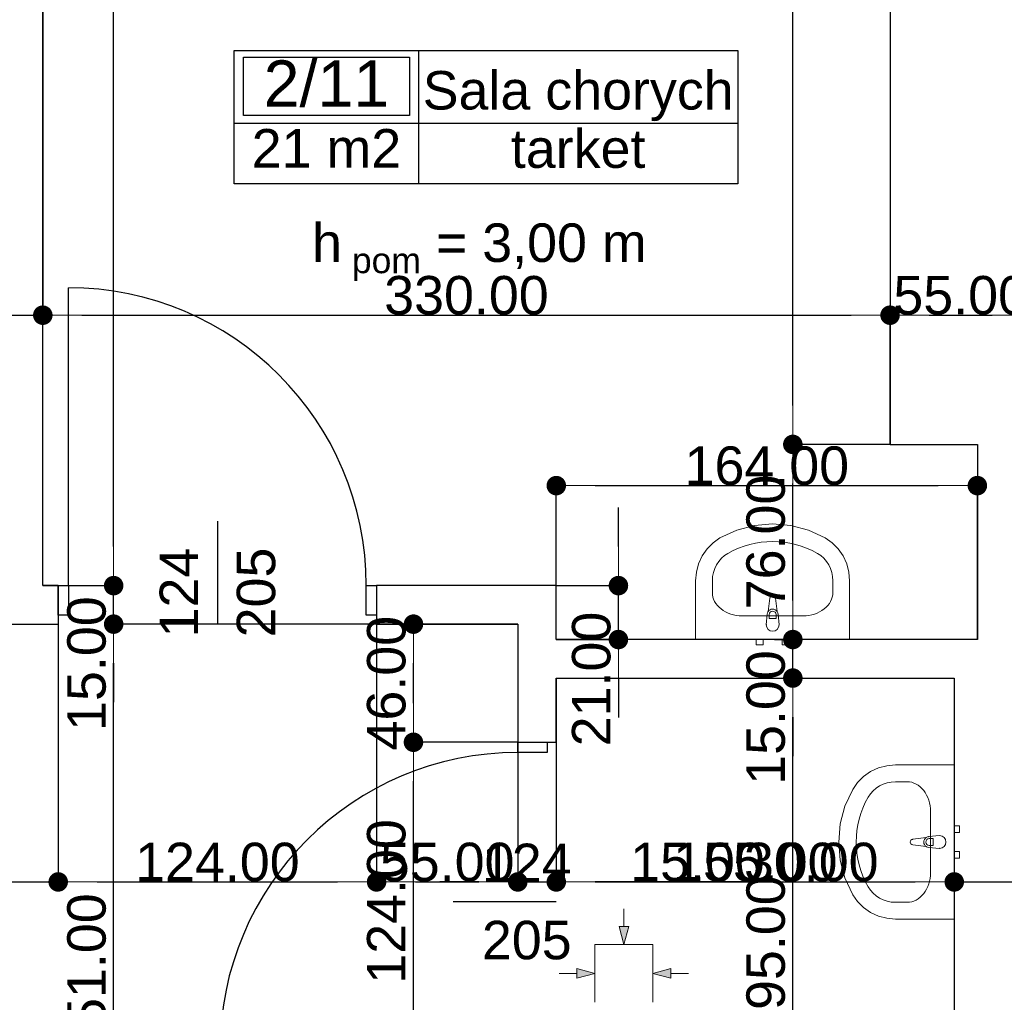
# Model space of a CAD drawing. Header units: millimetres. Extents: x -175445 to -20415, y -559200 to 231527.
# Tile 248 of 256: x -142331 to -138496, y -20881 to -17054. Entities that reach past the tile are written whole.
import ezdxf
from ezdxf.enums import TextEntityAlignment as Align

# ---------------------------------------------------------------- set-up
doc = ezdxf.new("R2010")
doc.units = ezdxf.units.MM
doc.header["$MEASUREMENT"] = 0
for name, color, linetype in [('Drzwi', 7, 'Continuous'), ('Linia', 7, 'Continuous'), ('Obiekt', 7, 'Continuous'), ('Strefa', 7, 'Continuous'), ('Słup', 7, 'Continuous'), ('Tekst', 7, 'Continuous'), ('Wymiary', 63, 'Continuous'), ('Ściana', 7, 'Continuous')]:
    doc.layers.add(name, color=color, linetype=linetype)
doc.styles.add('Arial', font='txt')
doc.styles.add('Times new roman', font='txt')
doc.dimstyles.new('GENERATED_STYLE__1', dxfattribs={"dimtxt": 150, "dimasz": 152, "dimexe": 0.18, "dimexo": 0, "dimgap": 0.09, "dimtad": 1, "dimtih": 1, "dimtoh": 1, "dimlfac": 0.1, "dimzin": 0, "dimdsep": 46, "dimtxsty": 'Arial', "dimblk": 'ARROWHEAD_11', "dimblk1": 'ARROWHEAD_11', "dimblk2": 'ARROWHEAD_11', "dimcen": 0.09, "dimclrd": 114, "dimclre": 114, "dimclrt": 114, "dimazin": 0, "dimtfac": 1, "dimtdec": 4, "dimtmove": 0, "dimatfit": 3, "dimfxl": 1, "dimtolj": 1, "dimtzin": 0, "dimarcsym": 0})
doc.dimstyles.new('GENERATED_STYLE__3', dxfattribs={"dimtxt": 150, "dimasz": 152, "dimexe": 0.18, "dimexo": 0, "dimgap": 0.09, "dimtad": 1, "dimlfac": 0.1, "dimzin": 0, "dimdsep": 46, "dimtxsty": 'Arial', "dimblk": 'ARROWHEAD_11', "dimblk1": 'ARROWHEAD_11', "dimblk2": 'ARROWHEAD_11', "dimcen": 0.09, "dimclrd": 114, "dimclre": 114, "dimclrt": 114, "dimazin": 0, "dimtfac": 1, "dimtdec": 4, "dimtmove": 2, "dimatfit": 3, "dimfxl": 1, "dimtolj": 1, "dimtzin": 0, "dimarcsym": 0})

# ---------------------------------------------------------------- blocks, each defined once
blk = doc.blocks.new('Sala chorych_2_11_14', base_point=(-135084.1, 39600))
at = {"layer": 'Strefa'}
for p, q in [((-135802.3, 39882.8), (-133841.4, 39882.8)), ((-135802.3, 39364.2), (-135802.3, 39882.8)), ((-135766.4, 39856.9), (-135120, 39856.9)), ((-135766.4, 39630.6), (-135766.4, 39856.9)), ((-135120, 39856.9), (-135120, 39630.6)), ((-135084.1, 39882.8), (-135084.1, 39364.2)), ((-133841.4, 39882.8), (-133841.4, 39364.2)), ((-135120, 39630.6), (-135766.4, 39630.6)), ((-135802.3, 39600), (-133841.4, 39600)), ((-133841.4, 39364.2), (-135802.3, 39364.2))]:
    blk.add_line(p, q, dxfattribs=at)
at = {"layer": 'Strefa', "style": 'Arial'}
for tag, height, p in [('ROOM_NUMBER', 180, (-135443.2, 39754.9)), ('ROOM_NAME', 150, (-134462.8, 39728.4)), ('ROOM_CALC_AREA', 150, (-135443.2, 39502.5)), ('floor_f', 150, (-134462.8, 39501.3))]:
    blk.add_attdef(tag, text='', height=height, dxfattribs=at).set_placement(p, align=Align.MIDDLE_CENTER)
blk = doc.blocks.new('ARROWHEAD_11')
at = {"color": 0, "linetype": 'Continuous', "lineweight": 0}
blk.add_line((0, 0), (-1, 0), dxfattribs=at)
at = {"color": 0, "linetype": 'Continuous', "lineweight": 0, "const_width": 0.25, "flags": 128}
blk.add_lwpolyline([(-0.125, 0, 1), (0.125, 0, 1)], format="xyb", close=True, dxfattribs=at)
blk = doc.blocks.new('*D2382')
at = {"layer": 'Defpoints', "color": 0}
for p in [(-142420.7, -16250.8), (-142240.7, -16250.8), (-142240.7, -18204.9)]:
    blk.add_point(p, dxfattribs=at)
at = {"layer": 'Wymiary', "color": 114, "lineweight": -2}
for p, q in [((-142420.7, -16250.8), (-142420.7, -18205.1)), ((-142240.7, -16250.8), (-142240.7, -18205.1)), ((-143216.4, -18204.9), (-142724.7, -18204.9)), ((-142724.7, -18204.9), (-142572.7, -18204.9)), ((-142420.7, -18204.9), (-142240.7, -18204.9)), ((-142088.7, -18204.9), (-141936.7, -18204.9))]:
    blk.add_line(p, q, dxfattribs=at)
at = {"layer": 'Wymiary', "color": 114, "lineweight": -2, "xscale": 152, "yscale": 152, "zscale": 152}
blk.add_blockref('ARROWHEAD_11', (-142420.7, -18204.9), dxfattribs=at)
at = {"layer": 'Wymiary', "color": 114, "lineweight": -2, "xscale": 152, "yscale": 152, "zscale": 152, "rotation": 180}
blk.add_blockref('ARROWHEAD_11', (-142240.7, -18204.9), dxfattribs=at)
at = {"layer": 'Wymiary', "color": 114, "lineweight": 13, "insert": (-142970.6, -18128.2), "char_height": 150, "attachment_point": 5, "style": 'Arial'}
blk.add_mtext('\\A1;18.00', dxfattribs=at)
blk = doc.blocks.new('*D2383')
at = {"layer": 'Defpoints', "color": 0}
for p in [(-142240.7, -16250.8), (-138940.7, -18204.9), (-138940.7, -18708.1)]:
    blk.add_point(p, dxfattribs=at)
at = {"layer": 'Wymiary', "color": 114, "lineweight": -2}
for p, q in [((-142240.7, -16250.8), (-142240.7, -18205.1)), ((-142088.7, -18204.9), (-139092.7, -18204.9)), ((-138940.7, -18708.1), (-138940.7, -18204.7))]:
    blk.add_line(p, q, dxfattribs=at)
at = {"layer": 'Wymiary', "color": 114, "lineweight": -2, "xscale": 152, "yscale": 152, "zscale": 152, "rotation": 180}
blk.add_blockref('ARROWHEAD_11', (-142240.7, -18204.9), dxfattribs=at)
at = {"layer": 'Wymiary', "color": 114, "lineweight": -2, "xscale": 152, "yscale": 152, "zscale": 152}
blk.add_blockref('ARROWHEAD_11', (-138940.7, -18204.9), dxfattribs=at)
at = {"layer": 'Wymiary', "color": 114, "lineweight": 13, "insert": (-140590.7, -18128.2), "char_height": 150, "attachment_point": 5, "style": 'Arial'}
blk.add_mtext('\\A1;330.00', dxfattribs=at)
blk = doc.blocks.new('*D2384')
at = {"layer": 'Defpoints', "color": 0}
for p in [(-138390.7, -16261.9), (-138390.7, -18204.9), (-138940.7, -18708.1)]:
    blk.add_point(p, dxfattribs=at)
at = {"layer": 'Wymiary', "color": 114, "lineweight": -2}
for p, q in [((-138390.7, -16261.9), (-138390.7, -18205.1)), ((-138940.7, -18708.1), (-138940.7, -18204.7)), ((-138788.7, -18204.9), (-138542.7, -18204.9))]:
    blk.add_line(p, q, dxfattribs=at)
at = {"layer": 'Wymiary', "color": 114, "lineweight": -2, "xscale": 152, "yscale": 152, "zscale": 152, "rotation": 180}
blk.add_blockref('ARROWHEAD_11', (-138940.7, -18204.9), dxfattribs=at)
at = {"layer": 'Wymiary', "color": 114, "lineweight": -2, "xscale": 152, "yscale": 152, "zscale": 152}
blk.add_blockref('ARROWHEAD_11', (-138390.7, -18204.9), dxfattribs=at)
at = {"layer": 'Wymiary', "color": 114, "lineweight": 13, "insert": (-138665.7, -18128.2), "char_height": 150, "attachment_point": 5, "style": 'Arial'}
blk.add_mtext('\\A1;55.00', dxfattribs=at)
blk = doc.blocks.new('*D2636')
at = {"layer": 'Defpoints', "color": 0}
for p in [(-140797, -19868.1), (-140390.7, -19868.1), (-140390.7, -21108.1)]:
    blk.add_point(p, dxfattribs=at)
at = {"layer": 'Wymiary', "color": 114, "lineweight": -2}
for p, q in [((-140390.7, -19868.1), (-140797.1, -19868.1)), ((-140797, -20956.1), (-140797, -20020.1)), ((-140390.7, -21108.1), (-140797.1, -21108.1))]:
    blk.add_line(p, q, dxfattribs=at)
at = {"layer": 'Wymiary', "color": 114, "lineweight": -2, "xscale": 152, "yscale": 152, "zscale": 152}
for p, rotation in [((-140797, -19868.1), 90), ((-140797, -21108.1), 270)]:
    blk.add_blockref('ARROWHEAD_11', p, dxfattribs=dict(at, rotation=rotation))
at = {"layer": 'Wymiary', "color": 114, "lineweight": 13, "insert": (-140902, -20488.1), "char_height": 150, "attachment_point": 5, "rotation": 90, "style": 'Arial'}
blk.add_mtext('\\A1;124.00', dxfattribs=at)
blk = doc.blocks.new('*D2637')
at = {"layer": 'Defpoints', "color": 0}
for p in [(-140797, -19408.1), (-140390.7, -19408.1), (-140390.7, -19868.1)]:
    blk.add_point(p, dxfattribs=at)
at = {"layer": 'Wymiary', "color": 114, "lineweight": -2}
for p, q in [((-140390.7, -19408.1), (-140797.1, -19408.1)), ((-140797, -19716.1), (-140797, -19560.1)), ((-140390.7, -19868.1), (-140797.1, -19868.1))]:
    blk.add_line(p, q, dxfattribs=at)
at = {"layer": 'Wymiary', "color": 114, "lineweight": -2, "xscale": 152, "yscale": 152, "zscale": 152}
for p, rotation in [((-140797, -19408.1), 90), ((-140797, -19868.1), 270)]:
    blk.add_blockref('ARROWHEAD_11', p, dxfattribs=dict(at, rotation=rotation))
at = {"layer": 'Wymiary', "color": 114, "lineweight": 13, "insert": (-140902, -19638.1), "char_height": 150, "attachment_point": 5, "rotation": 90, "style": 'Arial'}
blk.add_mtext('\\A1;46.00', dxfattribs=at)
blk = doc.blocks.new('*D2644')
at = {"layer": 'Defpoints', "color": 0}
for p in [(-139390.7, -19618.1), (-139319.4, -19618.1), (-139390.7, -21568.1)]:
    blk.add_point(p, dxfattribs=at)
at = {"layer": 'Wymiary', "color": 114, "lineweight": -2}
for p, q in [((-139390.7, -19618.1), (-139319.2, -19618.1)), ((-139319.4, -21416.1), (-139319.4, -19770.1)), ((-139390.7, -21568.1), (-139319.2, -21568.1))]:
    blk.add_line(p, q, dxfattribs=at)
at = {"layer": 'Wymiary', "color": 114, "lineweight": -2, "xscale": 152, "yscale": 152, "zscale": 152}
for p, rotation in [((-139319.4, -19618.1), 90), ((-139319.4, -21568.1), 270)]:
    blk.add_blockref('ARROWHEAD_11', p, dxfattribs=dict(at, rotation=rotation))
at = {"layer": 'Wymiary', "color": 114, "lineweight": 13, "insert": (-139424.4, -20706.9), "char_height": 150, "attachment_point": 5, "rotation": 90, "style": 'Arial'}
blk.add_mtext('\\A1;195.00', dxfattribs=at)
blk = doc.blocks.new('*D2645')
at = {"layer": 'Defpoints', "color": 0}
for p in [(-139390.7, -19468.1), (-139319.4, -19468.1), (-139390.7, -19618.1)]:
    blk.add_point(p, dxfattribs=at)
at = {"layer": 'Wymiary', "color": 114, "lineweight": -2}
for p, q in [((-139319.4, -19316.1), (-139319.4, -19164.1)), ((-139390.7, -19468.1), (-139319.2, -19468.1)), ((-139319.4, -19618.1), (-139319.4, -19468.1)), ((-139390.7, -19618.1), (-139319.2, -19618.1)), ((-139319.4, -19770.1), (-139319.4, -19922.1))]:
    blk.add_line(p, q, dxfattribs=at)
at = {"layer": 'Wymiary', "color": 114, "lineweight": -2, "xscale": 152, "yscale": 152, "zscale": 152}
for p, rotation in [((-139319.4, -19468.1), 270), ((-139319.4, -19618.1), 90)]:
    blk.add_blockref('ARROWHEAD_11', p, dxfattribs=dict(at, rotation=rotation))
at = {"layer": 'Wymiary', "color": 114, "lineweight": 13, "insert": (-139424.4, -19771.9), "char_height": 150, "attachment_point": 5, "rotation": 90, "style": 'Arial'}
blk.add_mtext('\\A1;15.00', dxfattribs=at)
blk = doc.blocks.new('*D2646')
at = {"layer": 'Defpoints', "color": 0}
for p in [(-139319.4, -18708.1), (-138940.7, -18708.1), (-139390.7, -19468.1)]:
    blk.add_point(p, dxfattribs=at)
at = {"layer": 'Wymiary', "color": 114, "lineweight": -2}
for p, q in [((-138940.7, -18708.1), (-139319.6, -18708.1)), ((-139319.4, -19316.1), (-139319.4, -18860.1)), ((-139390.7, -19468.1), (-139319.2, -19468.1))]:
    blk.add_line(p, q, dxfattribs=at)
at = {"layer": 'Wymiary', "color": 114, "lineweight": -2, "xscale": 152, "yscale": 152, "zscale": 152}
for p, rotation in [((-139319.4, -18708.1), 90), ((-139319.4, -19468.1), 270)]:
    blk.add_blockref('ARROWHEAD_11', p, dxfattribs=dict(at, rotation=rotation))
at = {"layer": 'Wymiary', "color": 114, "lineweight": 13, "insert": (-139424.4, -19088.1), "char_height": 150, "attachment_point": 5, "rotation": 90, "style": 'Arial'}
blk.add_mtext('\\A1;76.00', dxfattribs=at)
blk = doc.blocks.new('*D2647')
at = {"layer": 'Defpoints', "color": 0}
for p in [(-139319.4, -13008.1), (-138940.7, -13008.1), (-138940.7, -18708.1)]:
    blk.add_point(p, dxfattribs=at)
at = {"layer": 'Wymiary', "color": 114, "lineweight": -2}
for p, q in [((-138940.7, -13008.1), (-139319.6, -13008.1)), ((-139319.4, -18556.1), (-139319.4, -13160.1)), ((-138940.7, -18708.1), (-139319.6, -18708.1))]:
    blk.add_line(p, q, dxfattribs=at)
at = {"layer": 'Wymiary', "color": 114, "lineweight": -2, "xscale": 152, "yscale": 152, "zscale": 152}
for p, rotation in [((-139319.4, -13008.1), 90), ((-139319.4, -18708.1), 270)]:
    blk.add_blockref('ARROWHEAD_11', p, dxfattribs=dict(at, rotation=rotation))
at = {"layer": 'Wymiary', "color": 114, "lineweight": 13, "insert": (-139424.4, -15858.1), "char_height": 150, "attachment_point": 5, "rotation": 90, "style": 'Arial'}
blk.add_mtext('\\A1;570.00', dxfattribs=at)
blk = doc.blocks.new('*D2703')
at = {"layer": 'Defpoints', "color": 0}
for p in [(-141964.7, -19408.1), (-140390.7, -19408.1), (-143860.7, -21918.1)]:
    blk.add_point(p, dxfattribs=at)
at = {"layer": 'Wymiary', "color": 114, "lineweight": -2}
for p, q in [((-140390.7, -19408.1), (-141964.8, -19408.1)), ((-141964.7, -21766.1), (-141964.7, -19560.1)), ((-143860.7, -21918.1), (-141964.5, -21918.1))]:
    blk.add_line(p, q, dxfattribs=at)
at = {"layer": 'Wymiary', "color": 114, "lineweight": -2, "xscale": 152, "yscale": 152, "zscale": 152}
for p, rotation in [((-141964.7, -19408.1), 90), ((-141964.7, -21918.1), 270)]:
    blk.add_blockref('ARROWHEAD_11', p, dxfattribs=dict(at, rotation=rotation))
at = {"layer": 'Wymiary', "color": 114, "lineweight": 13, "insert": (-142069.7, -20776.9), "char_height": 150, "attachment_point": 5, "rotation": 90, "style": 'Arial'}
blk.add_mtext('\\A1;251.00', dxfattribs=at)
blk = doc.blocks.new('*D2704')
at = {"layer": 'Defpoints', "color": 0}
for p in [(-142240.7, -19258.1), (-141964.7, -19258.1), (-140390.7, -19408.1)]:
    blk.add_point(p, dxfattribs=at)
at = {"layer": 'Wymiary', "color": 114, "lineweight": -2}
for p, q in [((-141964.7, -19106.1), (-141964.7, -18954.1)), ((-142240.7, -19258.1), (-141964.5, -19258.1)), ((-141964.7, -19408.1), (-141964.7, -19258.1)), ((-140390.7, -19408.1), (-141964.8, -19408.1)), ((-141964.7, -19560.1), (-141964.7, -19712.1))]:
    blk.add_line(p, q, dxfattribs=at)
at = {"layer": 'Wymiary', "color": 114, "lineweight": -2, "xscale": 152, "yscale": 152, "zscale": 152}
for p, rotation in [((-141964.7, -19258.1), 270), ((-141964.7, -19408.1), 90)]:
    blk.add_blockref('ARROWHEAD_11', p, dxfattribs=dict(at, rotation=rotation))
at = {"layer": 'Wymiary', "color": 114, "lineweight": 13, "insert": (-142069.7, -19561.9), "char_height": 150, "attachment_point": 5, "rotation": 90, "style": 'Arial'}
blk.add_mtext('\\A1;15.00', dxfattribs=at)
blk = doc.blocks.new('*D2705')
at = {"layer": 'Defpoints', "color": 0}
for p in [(-142240.7, -13093.5), (-141964.7, -13093.5), (-142240.7, -19258.1)]:
    blk.add_point(p, dxfattribs=at)
at = {"layer": 'Wymiary', "color": 114, "lineweight": -2}
for p, q in [((-142240.7, -13093.5), (-141964.5, -13093.5)), ((-141964.7, -19106.1), (-141964.7, -13245.5)), ((-142240.7, -19258.1), (-141964.5, -19258.1))]:
    blk.add_line(p, q, dxfattribs=at)
at = {"layer": 'Wymiary', "color": 114, "lineweight": -2, "xscale": 152, "yscale": 152, "zscale": 152}
for p, rotation in [((-141964.7, -13093.5), 90), ((-141964.7, -19258.1), 270)]:
    blk.add_blockref('ARROWHEAD_11', p, dxfattribs=dict(at, rotation=rotation))
at = {"layer": 'Wymiary', "color": 114, "lineweight": 13, "insert": (-142069.7, -16175.8), "char_height": 150, "attachment_point": 5, "rotation": 90, "style": 'Arial'}
blk.add_mtext('\\A1;615', dxfattribs=at)
blk = doc.blocks.new('*D2910')
at = {"layer": 'Defpoints', "color": 0}
for p in [(-138600.7, -18868.6), (-140240.7, -19258.1), (-138600.7, -19468.1)]:
    blk.add_point(p, dxfattribs=at)
at = {"layer": 'Wymiary', "color": 114, "lineweight": -2}
for p, q in [((-140240.7, -19258.1), (-140240.7, -18868.5)), ((-140088.7, -18868.6), (-138752.7, -18868.6)), ((-138600.7, -19468.1), (-138600.7, -18868.5))]:
    blk.add_line(p, q, dxfattribs=at)
at = {"layer": 'Wymiary', "color": 114, "lineweight": -2, "xscale": 152, "yscale": 152, "zscale": 152, "rotation": 180}
blk.add_blockref('ARROWHEAD_11', (-140240.7, -18868.6), dxfattribs=at)
at = {"layer": 'Wymiary', "color": 114, "lineweight": -2, "xscale": 152, "yscale": 152, "zscale": 152}
blk.add_blockref('ARROWHEAD_11', (-138600.7, -18868.6), dxfattribs=at)
at = {"layer": 'Wymiary', "color": 114, "lineweight": 13, "insert": (-139420.7, -18792), "char_height": 150, "attachment_point": 5, "style": 'Arial'}
blk.add_mtext('\\A1;164.00', dxfattribs=at)
blk = doc.blocks.new('*D2911')
at = {"layer": 'Defpoints', "color": 0}
for p in [(-140240.7, -19258.1), (-139998.7, -19258.1), (-140240.7, -19468.1)]:
    blk.add_point(p, dxfattribs=at)
at = {"layer": 'Wymiary', "color": 114, "lineweight": -2}
for p, q in [((-139998.7, -19106.1), (-139998.7, -18954.1)), ((-140240.7, -19258.1), (-139998.5, -19258.1)), ((-139998.7, -19468.1), (-139998.7, -19258.1)), ((-140240.7, -19468.1), (-139998.5, -19468.1)), ((-139998.7, -19620.1), (-139998.7, -19772.1))]:
    blk.add_line(p, q, dxfattribs=at)
at = {"layer": 'Wymiary', "color": 114, "lineweight": -2, "xscale": 152, "yscale": 152, "zscale": 152}
for p, rotation in [((-139998.7, -19258.1), 270), ((-139998.7, -19468.1), 90)]:
    blk.add_blockref('ARROWHEAD_11', p, dxfattribs=dict(at, rotation=rotation))
at = {"layer": 'Wymiary', "color": 114, "lineweight": 13, "insert": (-140103.7, -19621.9), "char_height": 150, "attachment_point": 5, "rotation": 90, "style": 'Arial'}
blk.add_mtext('\\A1;21.00', dxfattribs=at)
blk = doc.blocks.new('*D3015')
at = {"layer": 'Defpoints', "color": 0}
for p in [(-142440.7, -19408.1), (-142180.7, -19408.1), (-142180.7, -20412.1)]:
    blk.add_point(p, dxfattribs=at)
at = {"layer": 'Wymiary', "color": 114, "lineweight": -2}
for p, q in [((-142440.7, -19408.1), (-142440.7, -20412.3)), ((-142180.7, -19408.1), (-142180.7, -20412.3)), ((-143253, -20412.1), (-142744.7, -20412.1)), ((-142744.7, -20412.1), (-142592.7, -20412.1)), ((-142440.7, -20412.1), (-142180.7, -20412.1)), ((-142028.7, -20412.1), (-141876.7, -20412.1))]:
    blk.add_line(p, q, dxfattribs=at)
at = {"layer": 'Wymiary', "color": 114, "lineweight": -2, "xscale": 152, "yscale": 152, "zscale": 152}
blk.add_blockref('ARROWHEAD_11', (-142440.7, -20412.1), dxfattribs=at)
at = {"layer": 'Wymiary', "color": 114, "lineweight": -2, "xscale": 152, "yscale": 152, "zscale": 152, "rotation": 180}
blk.add_blockref('ARROWHEAD_11', (-142180.7, -20412.1), dxfattribs=at)
at = {"layer": 'Wymiary', "color": 114, "lineweight": 13, "insert": (-142998.9, -20335.4), "char_height": 150, "attachment_point": 5, "style": 'Arial'}
blk.add_mtext('\\A1;26.00', dxfattribs=at)
blk = doc.blocks.new('*D3016')
at = {"layer": 'Defpoints', "color": 0}
for p in [(-142180.7, -19408.1), (-140940.7, -19408.1), (-140940.7, -20412.1)]:
    blk.add_point(p, dxfattribs=at)
at = {"layer": 'Wymiary', "color": 114, "lineweight": -2}
for p, q in [((-142180.7, -19408.1), (-142180.7, -20412.3)), ((-140940.7, -19408.1), (-140940.7, -20412.3)), ((-142028.7, -20412.1), (-141092.7, -20412.1))]:
    blk.add_line(p, q, dxfattribs=at)
at = {"layer": 'Wymiary', "color": 114, "lineweight": -2, "xscale": 152, "yscale": 152, "zscale": 152, "rotation": 180}
blk.add_blockref('ARROWHEAD_11', (-142180.7, -20412.1), dxfattribs=at)
at = {"layer": 'Wymiary', "color": 114, "lineweight": -2, "xscale": 152, "yscale": 152, "zscale": 152}
blk.add_blockref('ARROWHEAD_11', (-140940.7, -20412.1), dxfattribs=at)
at = {"layer": 'Wymiary', "color": 114, "lineweight": 13, "insert": (-141560.7, -20335.4), "char_height": 150, "attachment_point": 5, "style": 'Arial'}
blk.add_mtext('\\A1;124.00', dxfattribs=at)
blk = doc.blocks.new('*D3017')
at = {"layer": 'Defpoints', "color": 0}
for p in [(-140940.7, -19408.1), (-140390.7, -19408.1), (-140390.7, -20412.1)]:
    blk.add_point(p, dxfattribs=at)
at = {"layer": 'Wymiary', "color": 114, "lineweight": -2}
for p, q in [((-140940.7, -19408.1), (-140940.7, -20412.3)), ((-140390.7, -19408.1), (-140390.7, -20412.3)), ((-140788.7, -20412.1), (-140542.7, -20412.1))]:
    blk.add_line(p, q, dxfattribs=at)
at = {"layer": 'Wymiary', "color": 114, "lineweight": -2, "xscale": 152, "yscale": 152, "zscale": 152, "rotation": 180}
blk.add_blockref('ARROWHEAD_11', (-140940.7, -20412.1), dxfattribs=at)
at = {"layer": 'Wymiary', "color": 114, "lineweight": -2, "xscale": 152, "yscale": 152, "zscale": 152}
blk.add_blockref('ARROWHEAD_11', (-140390.7, -20412.1), dxfattribs=at)
at = {"layer": 'Wymiary', "color": 114, "lineweight": 13, "insert": (-140665.7, -20335.4), "char_height": 150, "attachment_point": 5, "style": 'Arial'}
blk.add_mtext('\\A1;55.00', dxfattribs=at)
blk = doc.blocks.new('*D3018')
at = {"layer": 'Defpoints', "color": 0}
for p in [(-140390.7, -19408.1), (-140240.7, -19618.1), (-140240.7, -20412.1)]:
    blk.add_point(p, dxfattribs=at)
at = {"layer": 'Wymiary', "color": 114, "lineweight": -2}
for p, q in [((-140390.7, -19408.1), (-140390.7, -20412.3)), ((-140240.7, -19618.1), (-140240.7, -20412.3)), ((-140542.7, -20412.1), (-140694.7, -20412.1)), ((-140390.7, -20412.1), (-140240.7, -20412.1)), ((-139936.7, -20412.1), (-140088.7, -20412.1)), ((-139445.1, -20412.1), (-139936.7, -20412.1))]:
    blk.add_line(p, q, dxfattribs=at)
at = {"layer": 'Wymiary', "color": 114, "lineweight": -2, "xscale": 152, "yscale": 152, "zscale": 152}
blk.add_blockref('ARROWHEAD_11', (-140390.7, -20412.1), dxfattribs=at)
at = {"layer": 'Wymiary', "color": 114, "lineweight": -2, "xscale": 152, "yscale": 152, "zscale": 152, "rotation": 180}
blk.add_blockref('ARROWHEAD_11', (-140240.7, -20412.1), dxfattribs=at)
at = {"layer": 'Wymiary', "color": 114, "lineweight": 13, "insert": (-139690.9, -20335.4), "char_height": 150, "attachment_point": 5, "style": 'Arial'}
blk.add_mtext('\\A1;15.00', dxfattribs=at)
blk = doc.blocks.new('*D3019')
at = {"layer": 'Defpoints', "color": 0}
for p in [(-140240.7, -19618.1), (-138690.7, -19618.1), (-138690.7, -20412.1)]:
    blk.add_point(p, dxfattribs=at)
at = {"layer": 'Wymiary', "color": 114, "lineweight": -2}
for p, q in [((-140240.7, -19618.1), (-140240.7, -20412.3)), ((-138690.7, -19618.1), (-138690.7, -20412.3)), ((-140088.7, -20412.1), (-138842.7, -20412.1))]:
    blk.add_line(p, q, dxfattribs=at)
at = {"layer": 'Wymiary', "color": 114, "lineweight": -2, "xscale": 152, "yscale": 152, "zscale": 152, "rotation": 180}
blk.add_blockref('ARROWHEAD_11', (-140240.7, -20412.1), dxfattribs=at)
at = {"layer": 'Wymiary', "color": 114, "lineweight": -2, "xscale": 152, "yscale": 152, "zscale": 152}
blk.add_blockref('ARROWHEAD_11', (-138690.7, -20412.1), dxfattribs=at)
at = {"layer": 'Wymiary', "color": 114, "lineweight": 13, "insert": (-139465.7, -20335.4), "char_height": 150, "attachment_point": 5, "style": 'Arial'}
blk.add_mtext('\\A1;155.00', dxfattribs=at)
blk = doc.blocks.new('*D3020')
at = {"layer": 'Defpoints', "color": 0}
for p in [(-138690.7, -19618.1), (-138390.7, -20412.1), (-138390.7, -20693.1)]:
    blk.add_point(p, dxfattribs=at)
at = {"layer": 'Wymiary', "color": 114, "lineweight": -2}
for p, q in [((-138690.7, -19618.1), (-138690.7, -20412.3)), ((-139500.4, -20412.1), (-138994.7, -20412.1)), ((-138994.7, -20412.1), (-138842.7, -20412.1)), ((-138690.7, -20412.1), (-138390.7, -20412.1)), ((-138390.7, -20693.1), (-138390.7, -20411.9)), ((-138238.7, -20412.1), (-138086.7, -20412.1))]:
    blk.add_line(p, q, dxfattribs=at)
at = {"layer": 'Wymiary', "color": 114, "lineweight": -2, "xscale": 152, "yscale": 152, "zscale": 152}
blk.add_blockref('ARROWHEAD_11', (-138690.7, -20412.1), dxfattribs=at)
at = {"layer": 'Wymiary', "color": 114, "lineweight": -2, "xscale": 152, "yscale": 152, "zscale": 152, "rotation": 180}
blk.add_blockref('ARROWHEAD_11', (-138390.7, -20412.1), dxfattribs=at)
at = {"layer": 'Wymiary', "color": 114, "lineweight": 13, "insert": (-139247.6, -20335.4), "char_height": 150, "attachment_point": 5, "style": 'Arial'}
blk.add_mtext('\\A1;30.00', dxfattribs=at)

msp = doc.modelspace()

# ---------------------------------------------------------------- hatches: boundary and pattern name
at = {"layer": 'Linia', "linetype": 'Continuous', "lineweight": 13}
for points in [[(-139977.537, -20655.989), (-139958.694, -20586.038), (-139996.194, -20585.988)], [(-140090.487, -20768.489), (-140160.463, -20749.739), (-140160.463, -20787.239)], [(-139865.187, -20768.489), (-139795.211, -20787.239), (-139795.211, -20749.739)]]:
    msp.add_hatch(color=150, dxfattribs=at).paths.add_polyline_path(points)

# ---------------------------------------------------------------- linework, layer by layer
at = {"layer": 'Drzwi'}
for p, q in [((-142140.722, -19258.06), (-142140.722, -18098.06)), ((-142180.722, -19258.06), (-142140.722, -19258.06)), ((-142180.722, -19373.06), (-142180.722, -19258.06)), ((-142180.722, -19258.06), (-142180.722, -19373.06)), ((-142140.722, -19258.06), (-142140.722, -19373.06)), ((-140980.722, -19373.06), (-140980.722, -19258.06)), ((-140980.722, -19258.06), (-140940.722, -19258.06)), ((-140940.722, -19258.06), (-140940.722, -19373.06)), ((-140940.722, -19258.06), (-140940.722, -19373.06)), ((-142140.722, -19373.06), (-142180.722, -19373.06)), ((-140940.722, -19373.06), (-140980.722, -19373.06)), ((-140390.722, -19908.06), (-140390.722, -19868.06)), ((-140390.722, -19868.06), (-140275.722, -19868.06)), ((-140390.722, -19868.06), (-140275.722, -19868.06)), ((-140275.722, -19868.06), (-140275.722, -19908.06)), ((-140275.722, -19908.06), (-140390.722, -19908.06))]:
    msp.add_line(p, q, dxfattribs=at)
for centre, start, end in [((-142140.722, -19258.06), 0, 90), ((-140390.722, -21068.06), 90, 180)]:
    msp.add_arc(centre, 1160, start, end, dxfattribs=at)
at = {"layer": 'Linia', "color": 150, "lineweight": 13}
for p, q in [((-139977.352, -20517.099), (-139977.444, -20586.013)), ((-139977.537, -20655.989), (-139996.194, -20585.988)), ((-139996.194, -20585.988), (-139958.694, -20586.038)), ((-139977.537, -20655.989), (-139958.694, -20586.038)), ((-139865.187, -20656.139), (-140090.187, -20656.139)), ((-140090.187, -20656.139), (-140090.187, -20880.839)), ((-139865.187, -20880.839), (-139865.187, -20656.139)), ((-140229.378, -20768.489), (-140160.463, -20768.489)), ((-140090.487, -20768.489), (-140160.463, -20749.739)), ((-140160.463, -20787.239), (-140160.463, -20749.739)), ((-140090.487, -20768.489), (-140160.463, -20787.239)), ((-139865.187, -20768.489), (-139795.211, -20749.739)), ((-139865.187, -20768.489), (-139795.211, -20787.239)), ((-139795.211, -20749.739), (-139795.211, -20787.239)), ((-139726.296, -20768.489), (-139795.211, -20768.489))]:
    msp.add_line(p, q, dxfattribs=at)
at = {"layer": 'Obiekt'}
for p, q in [((-141560.722, -19006.682), (-141560.722, -19408.06)), ((-140642.1, -20488.06), (-140240.722, -20488.06))]:
    msp.add_line(p, q, dxfattribs=at)
at = {"layer": 'Obiekt', "color": 8, "lineweight": 5}
for p, q in [((-139469.039, -19024.229), (-139398.077, -19018.074)), ((-139398.077, -19018.074), (-139327.116, -19024.229)), ((-139603.251, -19072.47), (-139538.059, -19042.528)), ((-139538.059, -19042.528), (-139469.039, -19024.229)), ((-139327.116, -19024.229), (-139258.095, -19042.528)), ((-139258.095, -19042.528), (-139192.903, -19072.47)), ((-139653.587, -19114.654), (-139630.23, -19091.2)), ((-139630.23, -19091.2), (-139603.251, -19072.47)), ((-139192.903, -19072.47), (-139165.925, -19091.2)), ((-139165.925, -19091.2), (-139142.568, -19114.654)), ((-139672.576, -19142.08), (-139653.587, -19114.654)), ((-139142.568, -19114.654), (-139123.579, -19142.08)), ((-139695.183, -19205.248), (-139686.591, -19172.603)), ((-139686.591, -19172.603), (-139672.576, -19142.08)), ((-139123.579, -19142.08), (-139109.564, -19172.603)), ((-139109.564, -19172.603), (-139100.972, -19205.248)), ((-139698.077, -19238.97), (-139695.183, -19205.248)), ((-139100.972, -19205.248), (-139098.077, -19238.97)), ((-139698.077, -19468.06), (-139698.077, -19238.97)), ((-139632.86, -19284.788), (-139632.86, -19238.97)), ((-139163.295, -19284.788), (-139163.295, -19238.97)), ((-139098.077, -19238.97), (-139098.077, -19468.06)), ((-139415.807, -19359.276), (-139409.177, -19306.342)), ((-139386.977, -19306.342), (-139380.348, -19359.276)), ((-139279.251, -19375.742), (-139516.903, -19375.742)), ((-139423.077, -19410.742), (-139419.077, -19368.789)), ((-139411.677, -19370.961), (-139411.677, -19385.832)), ((-139411.677, -19385.832), (-139384.477, -19385.832)), ((-139384.477, -19385.832), (-139384.477, -19370.961)), ((-139377.077, -19368.789), (-139373.077, -19410.742)), ((-139098.077, -19468.06), (-139698.077, -19468.06)), ((-139461.577, -19488.06), (-139461.577, -19468.06)), ((-139461.577, -19468.06), (-139434.577, -19468.06)), ((-139434.577, -19468.06), (-139434.577, -19488.06)), ((-139361.577, -19488.06), (-139361.577, -19468.06)), ((-139361.577, -19468.06), (-139334.577, -19468.06)), ((-139334.577, -19468.06), (-139334.577, -19488.06)), ((-139434.577, -19488.06), (-139461.577, -19488.06)), ((-139334.577, -19488.06), (-139361.577, -19488.06)), ((-139016.702, -19982.195), (-138986.179, -19968.181)), ((-138986.179, -19968.181), (-138953.535, -19959.589)), ((-138953.535, -19959.589), (-138919.813, -19956.694)), ((-138919.813, -19956.694), (-138690.722, -19956.694)), ((-138690.722, -19956.694), (-138690.722, -20556.694)), ((-139067.582, -20024.542), (-139044.129, -20001.185)), ((-139044.129, -20001.185), (-139016.702, -19982.195)), ((-139116.254, -20116.712), (-139086.313, -20051.52)), ((-139086.313, -20051.52), (-139067.582, -20024.542)), ((-138873.995, -20021.911), (-138919.813, -20021.911)), ((-139134.553, -20185.732), (-139116.254, -20116.712)), ((-138783.04, -20137.868), (-138783.04, -20375.52)), ((-139140.709, -20256.694), (-139134.553, -20185.732)), ((-138690.722, -20193.194), (-138670.722, -20193.194)), ((-138690.722, -20220.194), (-138690.722, -20193.194)), ((-138670.722, -20193.194), (-138670.722, -20220.194)), ((-138852.44, -20245.594), (-138799.506, -20238.964)), ((-138789.993, -20235.694), (-138748.04, -20231.694)), ((-138772.951, -20243.094), (-138787.821, -20243.094)), ((-138772.951, -20270.294), (-138772.951, -20243.094)), ((-138670.722, -20220.194), (-138690.722, -20220.194)), ((-139134.553, -20327.655), (-139140.709, -20256.694)), ((-138799.506, -20274.424), (-138852.44, -20267.794)), ((-138748.04, -20281.694), (-138789.993, -20277.694)), ((-138787.821, -20270.294), (-138772.951, -20270.294)), ((-138690.722, -20293.194), (-138670.722, -20293.194)), ((-138690.722, -20320.194), (-138690.722, -20293.194)), ((-138670.722, -20320.194), (-138690.722, -20320.194)), ((-138670.722, -20293.194), (-138670.722, -20320.194)), ((-139116.254, -20396.676), (-139134.553, -20327.655)), ((-139086.313, -20461.868), (-139116.254, -20396.676)), ((-139067.582, -20488.846), (-139086.313, -20461.868)), ((-139044.129, -20512.203), (-139067.582, -20488.846)), ((-139016.702, -20531.192), (-139044.129, -20512.203)), ((-138873.995, -20491.476), (-138919.813, -20491.476)), ((-138986.179, -20545.207), (-139016.702, -20531.192)), ((-138953.535, -20553.799), (-138986.179, -20545.207)), ((-138919.813, -20556.694), (-138953.535, -20553.799)), ((-138690.722, -20556.694), (-138919.813, -20556.694))]:
    msp.add_line(p, q, dxfattribs=at)
for centre, radius, start, end in [((-139398.077, -19307.733), 11.187, 7.138925, 172.861075), ((-139398.077, -19370.689), 21.086, 147.228975, 174.830393), ((-139398.077, -19370.689), 21.086, 32.771025, 147.228975), ((-139398.077, -19370.961), 13.6, 0, 180), ((-139398.077, -19370.689), 21.086, 5.169607, 32.771025), ((-139398.077, -19410.742), 25, 180, 0), ((-138851.05, -20256.694), 11.187, 97.138925, 262.861075), ((-138788.093, -20256.694), 21.086, 122.771025, 237.228975), ((-138787.821, -20256.694), 13.6, 90, 270), ((-138788.093, -20256.694), 21.086, 95.169607, 122.771025), ((-138748.04, -20256.694), 25, 270, 90), ((-138788.093, -20256.694), 21.086, 237.228975, 264.830393)]:
    msp.add_arc(centre, radius, start, end, dxfattribs=at)
for centre, major_axis, ratio, start_param, end_param in [((-139398.077, -19468.06), (0, 381.818), 0.95652174, 5.78621047, 6.78016015), ((-139516.93, -19238.97), (0, 121.2), 0.95652174, 0.49697483, 1.57079633), ((-139279.225, -19238.97), (0, 121.2), 0.95652174, 4.71238898, 5.78621048), ((-139516.773, -19284.788), (116.066, 0), 0.78364566, 3.14159265, 4.71238898), ((-139279.382, -19284.788), (116.066, 0), 0.78364566, 4.71238898, 6.28318531), ((-138919.813, -20137.842), (121.2, 0), 0.95652174, 1.57079633, 2.64461782), ((-138873.995, -20137.998), (0, 116.066), 0.78364566, 4.71238898, 6.28318531), ((-138690.722, -20256.694), (381.818, 0), 0.95652174, 2.64461781, 3.63856749), ((-138873.995, -20375.389), (0, 116.066), 0.78364566, 3.14159265, 4.71238898), ((-138919.813, -20375.546), (121.2, 0), 0.95652174, 3.63856748, 4.71238898)]:
    msp.add_ellipse(centre, major_axis=major_axis, ratio=ratio, start_param=start_param, end_param=end_param, dxfattribs=at)
for p in [(-139386.977, -19306.342), (-139415.807, -19359.276), (-139377.077, -19368.789), (-139423.077, -19410.742), (-138852.44, -20245.594), (-138789.993, -20235.694), (-138799.506, -20274.424), (-138748.04, -20281.694)]:
    msp.add_point(p, dxfattribs=at)
at = {"layer": 'Słup'}
for p, q in [((-138940.722, -13053.016), (-138940.722, -18708.06)), ((-138940.722, -18708.06), (-138600.722, -18708.06))]:
    msp.add_line(p, q, dxfattribs=at)
at = {"layer": 'Ściana'}
for p, q in [((-142180.722, -19258.06), (-142180.722, -19373.06)), ((-140940.722, -19258.06), (-140940.722, -19373.06)), ((-142180.722, -19373.06), (-142180.722, -19408.06)), ((-140940.722, -19373.06), (-140940.722, -19408.06)), ((-140390.722, -19868.06), (-140275.722, -19868.06)), ((-140275.722, -19868.06), (-140240.722, -19868.06))]:
    msp.add_line(p, q, dxfattribs=at)
at = {"layer": 'Ściana', "flags": 128}
for points in [[(-142240.722, -19258.06), (-142240.722, -13093.476)], [(-138600.722, -18708.06), (-138600.722, -19468.06)], [(-142180.722, -19258.06), (-142240.722, -19258.06)], [(-140240.722, -19258.06), (-140940.722, -19258.06)], [(-140240.722, -19468.06), (-140240.722, -19258.06)], [(-142440.722, -19408.06), (-142180.722, -19408.06)], [(-140940.722, -19408.06), (-140390.722, -19408.06)], [(-140390.722, -19408.06), (-140390.722, -19868.06)], [(-138690.722, -19468.06), (-140240.722, -19468.06)], [(-138600.722, -19468.06), (-138690.722, -19468.06)], [(-140240.722, -19868.06), (-140240.722, -19618.06)], [(-140240.722, -19618.06), (-138690.722, -19618.06)], [(-138690.722, -19618.06), (-138690.722, -21388.06)]]:
    msp.add_lwpolyline(points, dxfattribs=at)

# ---------------------------------------------------------------- block references
at = {"layer": 'Strefa'}
ref = msp.add_blockref('Sala chorych_2_11_14', (-140776.878, -17457.39), dxfattribs=at)
ref.add_attrib('ROOM_NAME', 'Sala chorych', dxfattribs={"color": 7, "height": 150, "style": 'Arial'}).set_placement((-140155.517, -17328.989), align=Align.MIDDLE_CENTER)
ref.add_attrib('ROOM_NUMBER', '2/11', dxfattribs={"color": 7, "height": 180, "style": 'Arial'}).set_placement((-141135.978, -17302.442), align=Align.MIDDLE_CENTER)
ref.add_attrib('ROOM_CALC_AREA', '21 m2', dxfattribs={"color": 7, "height": 150, "style": 'Arial'}).set_placement((-141135.978, -17554.889), align=Align.MIDDLE_CENTER)
ref.add_attrib('floor_f', 'tarket', dxfattribs={"color": 7, "height": 150, "style": 'Arial'}).set_placement((-140155.517, -17556.072), align=Align.MIDDLE_CENTER)

# ---------------------------------------------------------------- texts
at = {"layer": 'Obiekt', "char_height": 150, "attachment_point": 7, "rotation": 90, "style": 'Arial'}
for s, insert in [('\\A1;{\\fArial|b0|i0|c238|p38;124}', (-141635.723, -19459.721)), ('\\A1;{\\fArial|b0|i0|c238|p38;205}', (-141333.254, -19459.721))]:
    msp.add_mtext(s, dxfattribs=dict(at, insert=insert))
at = {"layer": 'Obiekt', "char_height": 150, "attachment_point": 7, "style": 'Arial'}
for s, insert in [('\\A1;{\\fArial|b0|i0|c238|p38;124}', (-140530.548, -20413.06)), ('\\A1;{\\fArial|b0|i0|c238|p38;205}', (-140530.548, -20715.528))]:
    msp.add_mtext(s, dxfattribs=dict(at, insert=insert))
at = {"layer": 'Tekst', "insert": (-140540.212, -17803.675), "char_height": 150, "attachment_point": 2, "style": 'Times new roman'}
msp.add_mtext('\\A1;{\\fArial|b0|i0|c0|p38;h\\fArial|b0|i0|c0|p38;\\A1{\\H.66x;\\S ^  pom;}\\fArial|b0|i0|c0|p38; = 3,00 m}', dxfattribs=at)

# ---------------------------------------------------------------- dimensions: what is measured, and where the dimension line sits
at = {"layer": 'Wymiary', "color": 114, "lineweight": 13}
for base, p1, p2, picture, middle in [((-139319.378, -13008.06), (-138940.722, -18708.06), (-138940.722, -13008.06), '*D2647', (-139424.378, -15858.06)), ((-139319.378, -18708.06), (-139390.722, -19468.06), (-138940.722, -18708.06), '*D2646', (-139424.378, -19088.06)), ((-141964.664, -19258.06), (-140390.722, -19408.06), (-142240.722, -19258.06), '*D2704', (-142069.664, -19561.889)), ((-139998.712, -19258.06), (-140240.722, -19468.06), (-140240.722, -19258.06), '*D2911', (-140103.712, -19621.889)), ((-139319.378, -19468.06), (-139390.722, -19618.06), (-139390.722, -19468.06), '*D2645', (-139424.378, -19771.889)), ((-141964.664, -19408.06), (-143860.722, -21918.06), (-140390.722, -19408.06), '*D2703', (-142069.664, -20776.889)), ((-140796.957, -19408.06), (-140390.722, -19868.06), (-140390.722, -19408.06), '*D2637', (-140901.957, -19638.06)), ((-139319.378, -19618.06), (-139390.722, -21568.06), (-139390.722, -19618.06), '*D2644', (-139424.378, -20706.889)), ((-140796.957, -19868.06), (-140390.722, -21108.06), (-140390.722, -19868.06), '*D2636', (-140901.957, -20488.06))]:
    dim = msp.add_linear_dim(base=base, p1=p1, p2=p2, angle=90, dimstyle='GENERATED_STYLE__3', dxfattribs=at)
    dim.commit()
    dim.dimension.update_dxf_attribs({"geometry": picture, "text_midpoint": middle, "dimtype": 160, "text_rotation": 90})
dim = msp.add_linear_dim(base=(-141964.664, -13093.476), p1=(-142240.722, -19258.06), p2=(-142240.722, -13093.476), angle=90, text='615', dimstyle='GENERATED_STYLE__3', dxfattribs=at)
dim.commit()
dim.dimension.update_dxf_attribs({"geometry": '*D2705', "text_midpoint": (-142069.664, -16175.768), "dimtype": 160, "text_rotation": 90})
for base, p1, p2, picture, middle in [((-142240.722, -18204.89), (-142420.722, -16250.768), (-142240.722, -16250.768), '*D2382', (-142970.583, -18204.89)), ((-138940.722, -18204.89), (-142240.722, -16250.768), (-138940.722, -18708.06), '*D2383', (-140590.722, -18204.89)), ((-138390.722, -18204.89), (-138940.722, -18708.06), (-138390.722, -16261.914), '*D2384', (-138665.722, -18204.89)), ((-138600.722, -18868.633), (-140240.722, -19258.06), (-138600.722, -19468.06), '*D2910', (-139420.722, -18868.633)), ((-142180.722, -20412.099), (-142440.722, -19408.06), (-142180.722, -19408.06), '*D3015', (-142998.922, -20412.099)), ((-140940.722, -20412.099), (-142180.722, -19408.06), (-140940.722, -19408.06), '*D3016', (-141560.722, -20412.099)), ((-140390.722, -20412.099), (-140940.722, -19408.06), (-140390.722, -19408.06), '*D3017', (-140665.722, -20412.099)), ((-140240.722, -20412.099), (-140390.722, -19408.06), (-140240.722, -19618.06), '*D3018', (-139690.861, -20412.099)), ((-138690.722, -20412.099), (-140240.722, -19618.06), (-138690.722, -19618.06), '*D3019', (-139465.722, -20412.099)), ((-138390.722, -20412.099), (-138690.722, -19618.06), (-138390.722, -20693.06), '*D3020', (-139247.592, -20412.099))]:
    dim = msp.add_linear_dim(base=base, p1=p1, p2=p2, dimstyle='GENERATED_STYLE__1', dxfattribs=at)
    dim.commit()
    dim.dimension.update_dxf_attribs({"geometry": picture, "text_midpoint": middle, "dimtype": 160})

doc.saveas('drawing.dxf')
